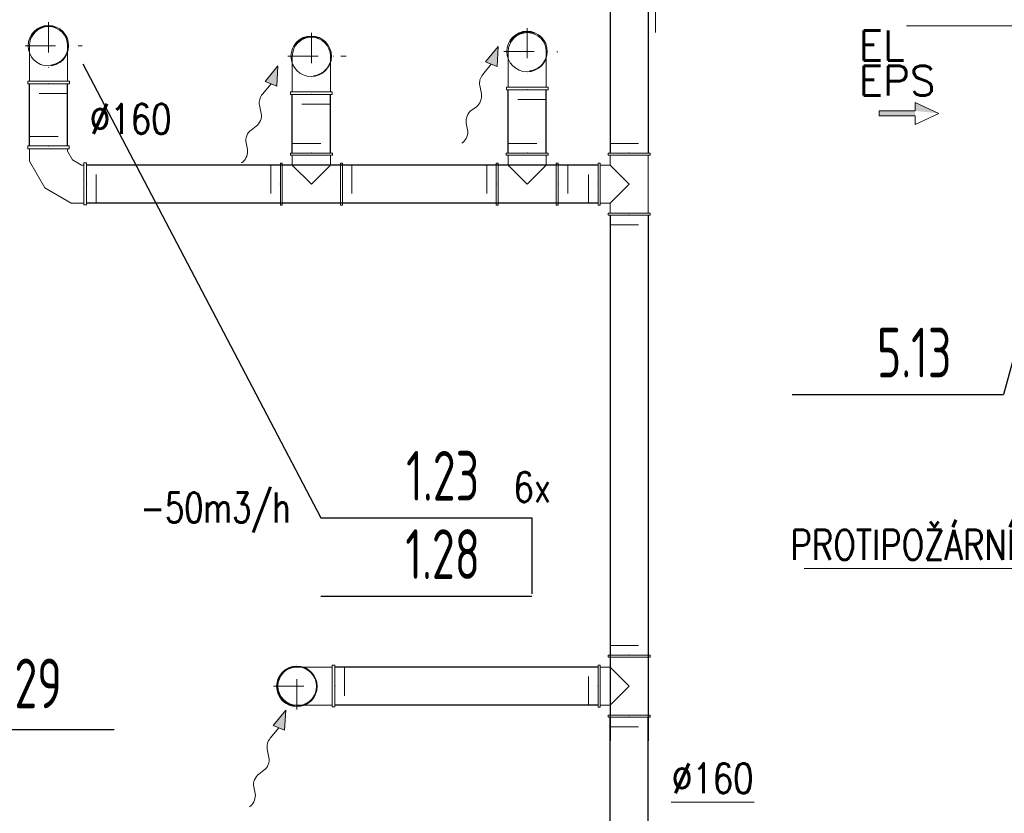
# Model space of a CAD drawing. Header units: millimetres. Extents: x -367720 to -162733, y 309172 to 337444.
# Tile 51 of 256: x -358496 to -354365, y 318906 to 322233. Entities that reach past the tile are written whole.
import ezdxf
from ezdxf.enums import TextEntityAlignment as Align

# ---------------------------------------------------------------- set-up
doc = ezdxf.new("R2010")
doc.units = ezdxf.units.MM
doc.header["$LTSCALE"] = 10
doc.header["$MEASUREMENT"] = 0
for name, pattern in [('ACAD_ISO03W100', [30, 12, -18]), ('DASHDOT', [25.4, 12.7, -6.35, 0, -6.35]), ('HIDDEN', [0.375, 0.25, -0.125])]:
    doc.linetypes.add(name, pattern=pattern)
doc.layers.get('0').update_dxf_attribs({"color": 255, "lineweight": 13})
for name, color, linetype in [('dveřní mřížky', 1, 'Continuous'), ('VZT_odvod', 6, 'Continuous'), ('VZT_pozice', 1, 'Continuous')]:
    doc.layers.add(name, color=color, linetype=linetype)
for name, color, linetype, lineweight in [('VZ1', 6, 'Continuous', 18), ('vzt-odvod', 6, 'Continuous', 40), ('vzt-osy', 50, 'DASHDOT', 9), ('vzt-popis', 81, 'Continuous', 20), ('vzt-profese', 241, 'Continuous', 15), ('vzt-přívod', 2, 'Continuous', 40), ('vzt-spiro', 50, 'Continuous', 5), ('vzt-tenká', 2, 'Continuous', 20), ('vzt-čárkkovaná', 50, 'ACAD_ISO03W100', 9)]:
    doc.layers.add(name, color=color, linetype=linetype, lineweight=lineweight)
doc.styles.add('ISO8', font='ISO8.shx')
doc.styles.add('PITSIMP8', font='pitsimp8')
doc.styles.add('ROMANS', font='ROMANS.shx', dxfattribs={"height": 80})
doc.styles.add('Romans c', font='romans.shx')

# ---------------------------------------------------------------- blocks, each defined once
blk = doc.blocks.new('LU-H')
at = {"linetype": 'ByBlock', "style": 'ISO8'}
blk.add_attdef('LU-WERT', text='', height=1, dxfattribs=at).set_placement((0.006, -0.008), align=Align.CENTER)
blk = doc.blocks.new('ELE150216150916_2')
at = {"layer": 'VZ1'}
for p in [(0, 0), (0, 0, 102)]:
    blk.add_point(p, dxfattribs=at)
at = {"layer": 'VZ1', "style": 'ROMANS', "width": 0.8, "flags": 1}
for tag in ['VETA', 'TYP', 'POS', 'NAZEV', 'PR', 'ZETA', 'DRUHTLUM', 'USEK', 'PRUTOK', 'DATA-KLIC', 'DATA-HODNOTA', 'NB1', 'NB2', 'POZNAMKA']:
    blk.add_attdef(tag, (0, 0), '', height=1, dxfattribs=at)
blk = doc.blocks.new('2DLUK051')
at = {"color": 0, "linetype": 'ByBlock'}
for p, q in [((0.037, 0.572), (0.023, 0.586)), ((-0.029, 0.372), (0.033, 0.432)), ((0.029, 0.172), (-0.029, 0.228)), ((-0.05, -0.048), (0.029, 0.028)), ((0, -0.3), (-0.069, -0.166)), ((-0.104, -0.3), (0, -0.5)), ((-0.104, -0.3), (0, -0.3)), ((0, -0.5), (0.104, -0.3)), ((0.104, -0.3), (0, -0.3))]:
    blk.add_line(p, q, dxfattribs=at)
for centre, start, end in [((-0.036, 0.504), 313.9193, 42.9591), ((0.04, 0.3), 133.9193, 226.0807), ((-0.04, 0.1), 313.9193, 46.0807), ((0.019, -0.12), 133.9193, 207.4395)]:
    blk.add_arc(centre, 0.1, start, end, dxfattribs=at)
blk.add_solid([(-0.104, -0.3), (0.104, -0.3), (0, -0.5)], dxfattribs=at)
at = {"linetype": 'ByBlock', "style": 'PITSIMP8', "flags": 9}
for tag, p in [('RAUM/GRUPPE', (-0.108, 0.156)), ('BEZEICHNUNG', (-0.108, 0.176)), ('POS.NR.G-LV', (-0.108, 0.136)), ('FABRIKAT', (-0.108, 0.116)), ('VOLUMENSTROM', (-0.108, 0.036)), ('DRUCK/-STUFE', (-0.108, 0.016)), ('ANSCHLUSS', (-0.108, -0.004)), ('KENNUNG', (-0.108, 0.076)), ('LEISTUNG', (-0.108, 0.056)), ('TYP', (-0.108, 0.096)), ('TEMPERATUR', (-0.108, -0.064)), ('SCHUTZART', (-0.108, -0.104)), ('DREHZAHL', (-0.108, -0.084)), ('GROESSE', (-0.108, -0.024)), ('DN', (-0.108, -0.044)), ('SPANNUNG/FREQUENZ', (-0.108, -0.124)), ('GEWICHT', (-0.108, -0.144)), ('FREI', (-0.108, -0.164)), ('FREI', (-0.108, -0.184)), ('FREI', (-0.108, -0.204))]:
    blk.add_attdef(tag, text='', height=0.01, dxfattribs=at).set_placement(p, align=Align.MIDDLE)
blk = doc.blocks.new('A$C075450A5')
at = {"layer": 'vzt-spiro'}
for p, q in [((148.5, 87.4), (148.5, -87.4)), ((148.5, 87.4), (159.6, 87.4)), ((159.6, 87.4), (159.6, -87.4)), ((0, 80), (148.5, 80)), ((0, -80), (148.6, -80)), ((148.5, -87.4), (159.6, -87.4))]:
    blk.add_line(p, q, dxfattribs=at)
blk.add_arc((0, 0), 80, 90, 270, dxfattribs=at)
blk.add_point((159.7, 0), dxfattribs=at)
at = {"layer": 'vzt-čárkkovaná'}
for p, q in [((200, 80), (159.7, 80)), ((200, 80), (200, -80)), ((200, -80), (159.7, -80))]:
    blk.add_line(p, q, dxfattribs=at)
blk = doc.blocks.new('A$C585E0356')
at = {"layer": 'vzt-osy'}
for p, q in [((0, -98.4), (0, 98.4)), ((-98.4, 0), (98.4, 0))]:
    blk.add_line(p, q, dxfattribs=at)
for p in [(0, -0.8), (0.8, 0)]:
    blk.add_point(p, dxfattribs=at)
at = {"layer": 'vzt-tenká', "ltscale": 100}
blk.add_circle((0, -0.8), 85, dxfattribs=at)
at = {"layer": 'vzt-čárkkovaná'}
blk.add_circle((0, 0), 82.5, dxfattribs=at)
blk = doc.blocks.new('A$C1BC01E27')
at = {"layer": 'vzt-spiro'}
for p, q in [((82, 210), (82, 202)), ((82, 210), (258, 210)), ((82, 210), (82, 202)), ((258, 210), (258, 202)), ((40, 168), (48, 168)), ((40, -8), (40, 168)), ((48, 168), (48, 168)), ((48, 168), (48, -8)), ((258, 202), (82, 202)), ((90, 202), (90, 160)), ((250, 202), (250, 160)), ((300, 168), (292, 168)), ((292, 168), (292, -8)), ((300, -8), (300, 168)), ((48, 160), (90, 160)), ((90, 160), (170, 80)), ((250, 160), (170, 80)), ((292, 160), (250, 160)), ((48, 0), (292, 0)), ((40, -8), (48, -8)), ((40, -8), (48, -8)), ((300, -8), (292, -8))]:
    blk.add_line(p, q, dxfattribs=at)
for p in [(170, 210), (40, 80), (300, 80)]:
    blk.add_point(p, dxfattribs=at)
at = {"layer": 'vzt-čárkkovaná'}
for p, q in [((90, 250), (90, 210)), ((250, 250), (90, 250)), ((250, 250), (250, 210)), ((0, 160), (40, 160)), ((0, 160), (0, 0)), ((340, 160), (300, 160)), ((340, 160), (340, 0)), ((0, 0), (40, 0)), ((340, 0), (300, 0))]:
    blk.add_line(p, q, dxfattribs=at)
blk = doc.blocks.new('A$C37E512F0')
at = {"layer": 'vzt-spiro'}
for p, q in [((-51.4, 167.1), (-51.4, -6.7)), ((-40, 167.1), (-51.4, 167.1)), ((-40, 160.7), (-40, 167.1)), ((-104.3, 160.2), (-215.7, 95.9)), ((-51.4, 160.2), (-104.3, 160.2)), ((-40, 160.7), (-40, -6.7)), ((-215.7, 95.9), (-280, -15.5)), ((-61.4, 0.2), (-98.6, -21.2)), ((-51.4, 0.2), (-61.4, 0.2)), ((-280, -15.5), (-280, -68.3)), ((-98.6, -21.2), (-120, -58.4)), ((-40, -6.7), (-51.4, -6.7)), ((-287.4, -68.4), (-110.9, -68.4)), ((-287.4, -68.4), (-287.4, -79.5)), ((-287.4, -79.5), (-110.9, -79.5)), ((-120, -58.4), (-120, -68.4)), ((-110.9, -68.4), (-110.9, -79.5))]:
    blk.add_line(p, q, dxfattribs=at)
for p in [(-40, 80.2), (-200, -79.8)]:
    blk.add_point(p, dxfattribs=at)
at = {"layer": 'vzt-čárkkovaná'}
for p, q in [((0, 160.2), (-40, 160.2)), ((0, 160.2), (0, 0)), ((0, 0), (-40, 0)), ((-280, -119.8), (-280, -79.5)), ((-280, -119.8), (-280, -79.8)), ((-119.8, -119.8), (-119.8, -79.5)), ((-119.8, -119.8), (-119.8, -79.8)), ((-280, -119.8), (-119.8, -119.8))]:
    blk.add_line(p, q, dxfattribs=at)
blk = doc.blocks.new('2dluk097')
at = {"color": 0, "linetype": 'ByBlock'}
for p, q in [((-0.052, 0.5), (-0.052, -0.1)), ((-0.052, 0.5), (0.052, 0.5)), ((0.052, 0.5), (0.052, -0.1))]:
    blk.add_line(p, q, dxfattribs=at)
for p, q in [((-0.052, -0.1), (-0.231, -0.1)), ((0, -0.5), (-0.231, -0.1)), ((0, -0.5), (0.231, -0.1)), ((0.052, -0.1), (0.231, -0.1))]:
    blk.add_line(p, q)
for points in [[(-0.052, 0.5), (0.052, 0.5), (-0.052, -0.1), (0.052, -0.1)], [(-0.231, -0.1), (0, -0.5), (0.052, -0.1), (-0.052, -0.1)], [(-0.052, -0.1), (0.231, -0.1), (0, -0.5), (-0.052, -0.1)]]:
    blk.add_solid(points)
at = {"linetype": 'ByBlock', "style": 'PITSIMP8', "flags": 9}
for tag, p in [('RAUM/GRUPPE', (-0.058, 0.161)), ('BEZEICHNUNG', (-0.058, 0.181)), ('VOLUMENSTROM', (-0.058, 0.041)), ('DRUCK/-STUFE', (-0.058, 0.021)), ('POS.NR.G-LV', (-0.058, 0.141)), ('ANSCHLUSS', (-0.058, 0.001)), ('KENNUNG', (-0.058, 0.081)), ('LEISTUNG', (-0.058, 0.061)), ('FABRIKAT', (-0.058, 0.121)), ('TYP', (-0.058, 0.101)), ('SPANNUNG/FREQUENZ', (-0.058, -0.119)), ('TEMPERATUR', (-0.058, -0.059)), ('SCHUTZART', (-0.058, -0.099)), ('DREHZAHL', (-0.058, -0.079)), ('GROESSE', (-0.058, -0.019)), ('GEWICHT', (-0.058, -0.139)), ('FREI', (-0.058, -0.159)), ('DN', (-0.058, -0.039)), ('FREI', (-0.058, -0.179)), ('FREI', (-0.058, -0.199))]:
    blk.add_attdef(tag, text='', height=0.01, dxfattribs=at).set_placement(p, align=Align.MIDDLE)
blk = doc.blocks.new('A$C44067DDB')
at = {"layer": 'VZ1', "color": 2, "extrusion": (-1.83697e-16, -1, 2.22045e-16)}
blk.add_line((6907.4185, 9504.4091, 175), (6907.4185, 9504.4091), dxfattribs=at)
at = {"layer": 'VZ1', "color": 2}
for p, q in [((7032.4185, 9504.4091, 300), (7049.3535, 9504.4091, 300)), ((8010.1051, 9459.8084, 175), (8010.1051, 9459.8084)), ((8915.7413, 9479.2043, 175), (8915.7413, 9479.2043)), ((7950.216, 6817.8828, 2875), (7950.216, 6817.8828, 2700))]:
    blk.add_line(p, q, dxfattribs=at)
at = {"layer": 'VZ1'}
for p, q in [((8157.3003, 9459.8084, 300), (8135.1051, 9459.8084, 300)), ((9044.3208, 9479.2043, 300), (9040.7413, 9479.2043, 300)), ((7950.216, 6817.8828, 3000), (7950.216, 6817.8828, 2700))]:
    blk.add_line(p, q, dxfattribs=at)
blk.add_circle((7950.216, 6817.8828, 2802), 82.5, dxfattribs=at)
at = {"layer": 'vzt-odvod', "lineweight": 30}
for p, q in [((9263.8577, 10950), (9263.8577, 9053.7586, 3000)), ((9423.8577, 10950), (9423.8577, 9053.7586, 3000)), ((6828.1987, 9083.7586, 44.7624), (6828.1987, 9344.8095, -29.4916)), ((6988.1987, 9083.7586, 44.7624), (6988.1987, 9344.8095, -29.4916)), ((7930.8853, 9053.9586, 40.5524), (7930.8853, 9300.2088, -29.4916)), ((8090.8853, 9053.9586, 40.5524), (8090.8853, 9300.2088, -29.4916)), ((8836.5215, 9053.9586, 64.0694), (8836.5215, 9319.6047, -11.4916)), ((8996.5215, 9053.9586, 64.0694), (8996.5215, 9319.6047, -11.4916)), ((9213.8577, 9003.9586, 300), (7067.7326, 9003.9586, 300)), ((9213.8577, 8843.9586, 272.0507), (7067.7326, 8843.9586, 232.6603)), ((9263.8577, 8793.7586, 3000), (9263.8577, 6589.566, 3000)), ((9423.8577, 8793.7586, 3081.4164), (9423.8577, 6589.566, 2937.5006)), ((9263.8577, 7587.0635, 3000), (9263.8577, 6589.566, 3000)), ((9423.8577, 7587.0635, 3002.629), (9423.8577, 6589.566, 2937.5006)), ((9213.8577, 6898.663, 2823.8353), (8109.8156, 6898.663, 2509.7988)), ((9213.8577, 6738.663, 2823.8353), (8109.8156, 6738.663, 2509.7988)), ((9263.8577, 4785.1736, 3000), (9263.8577, 6688.663, 3000)), ((9423.8577, 4785.1736, 3038.3368), (9423.8577, 6688.663, 2914.0545))]:
    blk.add_line(p, q, dxfattribs=at)
at = {"layer": 'vzt-popis'}
for p, q in [((9454.0255, 10136.8955, 50000), (9454.0255, 9559.7594, 50000)), ((11084.4173, 9587.1411, 50000), (10507.2812, 9587.1411, 50000)), ((11719.6683, 7311.4705, 50000), (10078.4009, 7311.4705, 50000)), ((9868.4283, 6332.0412, 50000), (9520.8092, 6332.0412, 50000))]:
    blk.add_line(p, q, dxfattribs=at)
at = {"layer": 'VZT_pozice', "color": 7}
for p, q in [((11357.8958, 9655.2323), (10914.0252, 8041.5341)), ((7052.1867, 9428.2449, -2700), (8049.8877, 7524.9088, -2700))]:
    blk.add_line(p, q, dxfattribs=at)
at = {"layer": 'VZT_pozice', "color": 2}
for p, q in [((10028.2033, 8041.5341), (10914.0252, 8041.5341)), ((8049.8877, 7524.9088, -2700), (8935.7095, 7524.9088, -2700)), ((8049.8877, 7524.9088, -2700), (8935.7095, 7524.9088, -2700)), ((8935.7095, 7524.9088, -2700), (8935.7095, 7206.2492, -2700)), ((8935.7095, 7524.9088, -2700), (8935.7095, 7206.2492, -2700)), ((8049.8877, 7196.3346, -2700), (8935.7095, 7196.3346, -2700)), ((6534.0872, 6637.5072), (7182.9418, 6637.5072))]:
    blk.add_line(p, q, dxfattribs=at)
at = {"layer": 'VZ1'}
blk.add_blockref('ELE150216150916_2', (7950.216, 6817.8828, 2700), dxfattribs=at)
at = {"layer": 'vzt-odvod', "rotation": 270}
for name, p in [('A$C585E0356', (6908.1987, 9504.4091, -18)), ('A$C075450A5', (6908.1987, 9504.4091, -18)), ('A$C585E0356', (8010.8853, 9459.8084, -18)), ('A$C585E0356', (8916.5215, 9479.9845)), ('A$C075450A5', (8916.5215, 9479.2043)), ('A$C075450A5', (8010.8853, 9459.8084, -18))]:
    blk.add_blockref(name, p, dxfattribs=at)
at = {"layer": 'vzt-odvod', "lineweight": 30, "rotation": 90}
blk.add_blockref('A$C37E512F0', (6988.1987, 9123.7586, 25.2386), dxfattribs=at)
at = {"layer": 'vzt-odvod', "xscale": -1}
for p in [(8180.8853, 8843.9586, 29.1747), (9086.5215, 8843.9586, 300)]:
    blk.add_blockref('A$C1BC01E27', p, dxfattribs=at)
at = {"layer": 'vzt-odvod', "xscale": -1, "rotation": 90}
for p in [(9423.8577, 9093.7586, 3000), (9423.8577, 6988.663, 2826.6475)]:
    blk.add_blockref('A$C1BC01E27', p, dxfattribs=at)
at = {"layer": 'vzt-odvod'}
for name in ['A$C585E0356', 'A$C075450A5']:
    blk.add_blockref(name, (7950.216, 6818.663, 2700), dxfattribs=at)
at = {"layer": 'vzt-profese', "xscale": -200, "yscale": 250, "zscale": 160, "rotation": 90}
blk.add_blockref('2dluk097', (10518.367, 9220.5341), dxfattribs=at)
at = {"layer": 'vzt-tenká', "xscale": -250.0000000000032, "yscale": 400, "zscale": 250.0000000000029, "rotation": 158.5989998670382}
for p in [(8721.6971, 9315.3371, -2700), (7797.8561, 9233.0497, -2700), (7830.3147, 6532.4026)]:
    blk.add_blockref('2DLUK051', p, dxfattribs=at)
at = {"layer": 'VZT_odvod', "linetype": 'HIDDEN', "ltscale": 200}
ref = blk.add_blockref('LU-H', (10678.7952, 8115.3312, 0), dxfattribs=dict(at, xscale=-250, yscale=250, zscale=250))
ref.add_attrib('LU-WERT', '5.13', dxfattribs={"layer": '0', "linetype": 'ByBlock', "height": 208.33333, "style": 'ISO8', "width": 0.75}).set_placement((10539.988, 8113.2796, 0), align=Align.CENTER)
ref = blk.add_blockref('LU-H', (8700.4795, 7598.7058, -2700), dxfattribs=dict(at, xscale=-250, yscale=250, zscale=250))
ref.add_attrib('LU-WERT', '1.23', dxfattribs={"layer": '0', "linetype": 'ByBlock', "height": 208.33333, "style": 'ISO8', "width": 0.75}).set_placement((8561.6723, 7596.6542, -2700), align=Align.CENTER)
ref = blk.add_blockref('LU-H', (8700.4795, 7270.1317, -2700), dxfattribs=dict(at, xscale=-250, yscale=250, zscale=250))
ref.add_attrib('LU-WERT', '1.28', dxfattribs={"layer": '0', "linetype": 'ByBlock', "height": 208.33333, "style": 'ISO8', "width": 0.75}).set_placement((8561.6723, 7268.0801, -2700), align=Align.CENTER)
ref = blk.add_blockref('LU-H', (6947.7118, 6728.1734, -10), dxfattribs=dict(at, xscale=-250, yscale=250, zscale=250))
ref.add_attrib('LU-WERT', '1.29', dxfattribs={"layer": '0', "linetype": 'ByBlock', "height": 208.33333, "style": 'ISO8', "width": 0.75}).set_placement((6808.9046, 6726.1218, -10), align=Align.CENTER)
at = {"layer": 'dveřní mřížky', "color": 4, "style": 'Romans c', "width": 0.75}
blk.add_text('-50m3/h', height=125, dxfattribs=at).set_placement((7608.229, 7505.0504), align=Align.CENTER)
at = {"layer": 'VZ1', "extrusion": (1.04009e-13, 1, -4.87544e-15), "style": 'ROMANS', "width": 0.8, "flags": 1}
for tag in ['KOTA', 'USEK', 'TVAR', 'POS', 'NB2', 'NB1', 'VS', 'LT', 'D']:
    blk.add_attdef(tag, (-111318.983, 5039.0799, 11669.1415), '', height=1, dxfattribs=at)
at = {"layer": 'VZ1', "extrusion": (1, -3.06152e-16, 0), "style": 'ROMANS', "width": 0.8, "flags": 1}
for tag in ['NB2', 'NB1', 'PRUTOK', 'USEK', 'KOTA', 'NAZEV', 'PRIRUBA2', 'POS', 'MATERIAL', 'PRUMER', 'PLOCHA', 'LT', 'UHEL', 'R', 'D', 'TVAR']:
    blk.add_attdef(tag, (11669.1415, 5039.0799, 111318.983), '', height=1, rotation=90, dxfattribs=at)
at = {"layer": 'VZ1', "extrusion": (-2.71917e-32, 1, -4.44089e-16), "style": 'ROMANS', "width": 0.8, "flags": 1}
for tag, p in [('MATERIAL', (-177204.9859, 2943.2966, 11491.6104)), ('PRIRUBA', (-177204.9859, 2943.2966, 11491.6104)), ('PRUTOK', (-177204.9859, 2943.2966, 11491.6104)), ('PLOCHA', (-177204.9859, 2943.2966, 11491.6104)), ('OBVOD', (-177204.9859, 2943.2966, 11491.6104)), ('NAZEV', (-177204.9859, 2943.2966, 11491.6104)), ('KOTA', (-177204.9859, 2943.2966, 11491.6104)), ('USEK', (-177204.9859, 2943.2966, 11491.6104)), ('TVAR', (-177204.9859, 2943.2966, 11491.6104)), ('NBN', (-177204.9859, 2943.2966, 11491.6104)), ('POS', (-177204.9859, 2943.2966, 11491.6104)), ('NB3', (-177204.9859, 2943.2966, 11491.6104)), ('VS', (-177204.9859, 2943.2966, 11491.6104)), ('LT', (-177204.9859, 2943.2966, 11491.6104)), ('B', (-177204.9859, 2943.2966, 11491.6104)), ('R', (-177204.9859, 2943.2966, 11491.6104)), ('A', (-177204.9859, 2943.2966, 11491.6104)), ('MATERIAL', (-11332.888, 6131.7212, 9501.275)), ('MATERIAL', (-11332.9671, 2943.2966, 9501.275)), ('PRIRUBA', (-11332.888, 6131.7212, 9501.275)), ('PRIRUBA', (-11332.9671, 2943.2966, 9501.275)), ('PRUTOK', (-11332.888, 6131.7212, 9501.275)), ('PRUTOK', (-11332.9671, 2943.2966, 9501.275)), ('PLOCHA', (-11332.888, 6131.7212, 9501.275)), ('PLOCHA', (-11332.9671, 2943.2966, 9501.275)), ('OBVOD', (-11332.888, 6131.7212, 9501.275)), ('OBVOD', (-11332.9671, 2943.2966, 9501.275)), ('NAZEV', (-11332.888, 6131.7212, 9501.275)), ('NAZEV', (-11332.9671, 2943.2966, 9501.275)), ('KOTA', (-11332.888, 6131.7212, 9501.275)), ('USEK', (-11332.888, 6131.7212, 9501.275)), ('KOTA', (-11332.9671, 2943.2966, 9501.275)), ('USEK', (-11332.9671, 2943.2966, 9501.275)), ('TVAR', (-11332.888, 6131.7212, 9501.275)), ('TVAR', (-11332.9671, 2943.2966, 9501.275)), ('NBN', (-11332.888, 6131.7212, 9501.275)), ('NBN', (-11332.9671, 2943.2966, 9501.275)), ('POS', (-11332.888, 6131.7212, 9501.275)), ('NB3', (-11332.888, 6131.7212, 9501.275)), ('POS', (-11332.9671, 2943.2966, 9501.275)), ('NB3', (-11332.9671, 2943.2966, 9501.275)), ('VS', (-11332.888, 6131.7212, 9501.275)), ('LT', (-11332.888, 6131.7212, 9501.275)), ('VS', (-11332.9671, 2943.2966, 9501.275)), ('LT', (-11332.9671, 2943.2966, 9501.275)), ('B', (-11332.888, 6131.7212, 9501.275)), ('R', (-11332.888, 6131.7212, 9501.275)), ('A', (-11332.888, 6131.7212, 9501.275)), ('B', (-11332.9671, 2943.2966, 9501.275)), ('R', (-11332.9671, 2943.2966, 9501.275)), ('A', (-11332.9671, 2943.2966, 9501.275)), ('MATERIAL', (-109446.9123, 2943.2966, 9501.275)), ('PRIRUBA', (-109446.9123, 2943.2966, 9501.275)), ('PRUTOK', (-109446.9123, 2943.2966, 9501.275)), ('PLOCHA', (-109446.9123, 2943.2966, 9501.275)), ('OBVOD', (-109446.9123, 2943.2966, 9501.275)), ('NAZEV', (-109446.9123, 2943.2966, 9501.275)), ('KOTA', (-109446.9123, 2943.2966, 9501.275)), ('USEK', (-109446.9123, 2943.2966, 9501.275)), ('TVAR', (-109446.9123, 2943.2966, 9501.275)), ('NBN', (-109446.9123, 2943.2966, 9501.275)), ('POS', (-109446.9123, 2943.2966, 9501.275)), ('NB3', (-109446.9123, 2943.2966, 9501.275)), ('VS', (-109446.9123, 2943.2966, 9501.275)), ('LT', (-109446.9123, 2943.2966, 9501.275)), ('B', (-109446.9123, 2943.2966, 9501.275)), ('R', (-109446.9123, 2943.2966, 9501.275)), ('A', (-109446.9123, 2943.2966, 9501.275))]:
    blk.add_attdef(tag, p, '', height=1, dxfattribs=at)
at = {"layer": 'VZ1', "extrusion": (-1, 0, 0), "style": 'ROMANS', "width": 0.8, "flags": 1}
for tag, p in [('NB3', (-11312.8354, 2943.2966, -178642.0188)), ('PRUTOK', (-11312.8354, 2943.2966, -178642.0188)), ('USEK', (-11312.8354, 2943.2966, -178642.0188)), ('VS', (-11312.8354, 2943.2966, -178642.0188)), ('NAZEV', (-11312.8354, 2943.2966, -178642.0188)), ('KOTA', (-11312.8354, 2943.2966, -178642.0188)), ('POS', (-11312.8354, 2943.2966, -178642.0188)), ('MATERIAL', (-11312.8354, 2943.2966, -178642.0188)), ('PRIRUBA', (-11312.8354, 2943.2966, -178642.0188)), ('PLOCHA', (-11312.8354, 2943.2966, -178642.0188)), ('OBVOD', (-11312.8354, 2943.2966, -178642.0188)), ('R', (-11312.8354, 2943.2966, -178642.0188)), ('LT', (-11312.8354, 2943.2966, -178642.0188)), ('B', (-11312.8354, 2943.2966, -178642.0188)), ('A', (-11312.8354, 2943.2966, -178642.0188)), ('TVAR', (-11312.8354, 2943.2966, -178642.0188)), ('NB3', (-9322.5, 6131.7212, -12769.9209)), ('PRUTOK', (-9322.5, 6131.7212, -12769.9209)), ('USEK', (-9322.5, 6131.7212, -12769.9209)), ('VS', (-9322.5, 6131.7212, -12769.9209)), ('NAZEV', (-9322.5, 6131.7212, -12769.9209)), ('KOTA', (-9322.5, 6131.7212, -12769.9209)), ('POS', (-9322.5, 6131.7212, -12769.9209)), ('MATERIAL', (-9322.5, 6131.7212, -12769.9209)), ('PRIRUBA', (-9322.5, 6131.7212, -12769.9209)), ('PLOCHA', (-9322.5, 6131.7212, -12769.9209)), ('OBVOD', (-9322.5, 6131.7212, -12769.9209)), ('R', (-9322.5, 6131.7212, -12769.9209)), ('LT', (-9322.5, 6131.7212, -12769.9209)), ('B', (-9322.5, 6131.7212, -12769.9209)), ('A', (-9322.5, 6131.7212, -12769.9209)), ('TVAR', (-9322.5, 6131.7212, -12769.9209)), ('NB3', (-9322.5, 2943.2966, -12770)), ('PRUTOK', (-9322.5, 2943.2966, -12770)), ('USEK', (-9322.5, 2943.2966, -12770)), ('VS', (-9322.5, 2943.2966, -12770)), ('NAZEV', (-9322.5, 2943.2966, -12770)), ('KOTA', (-9322.5, 2943.2966, -12770)), ('POS', (-9322.5, 2943.2966, -12770)), ('MATERIAL', (-9322.5, 2943.2966, -12770)), ('PRIRUBA', (-9322.5, 2943.2966, -12770)), ('PLOCHA', (-9322.5, 2943.2966, -12770)), ('OBVOD', (-9322.5, 2943.2966, -12770)), ('R', (-9322.5, 2943.2966, -12770)), ('LT', (-9322.5, 2943.2966, -12770)), ('B', (-9322.5, 2943.2966, -12770)), ('A', (-9322.5, 2943.2966, -12770)), ('TVAR', (-9322.5, 2943.2966, -12770)), ('NB3', (-9322.5, 2943.2966, -110883.9452)), ('PRUTOK', (-9322.5, 2943.2966, -110883.9452)), ('USEK', (-9322.5, 2943.2966, -110883.9452)), ('VS', (-9322.5, 2943.2966, -110883.9452)), ('NAZEV', (-9322.5, 2943.2966, -110883.9452)), ('KOTA', (-9322.5, 2943.2966, -110883.9452)), ('POS', (-9322.5, 2943.2966, -110883.9452)), ('MATERIAL', (-9322.5, 2943.2966, -110883.9452)), ('PRIRUBA', (-9322.5, 2943.2966, -110883.9452)), ('PLOCHA', (-9322.5, 2943.2966, -110883.9452)), ('OBVOD', (-9322.5, 2943.2966, -110883.9452)), ('R', (-9322.5, 2943.2966, -110883.9452)), ('LT', (-9322.5, 2943.2966, -110883.9452)), ('B', (-9322.5, 2943.2966, -110883.9452)), ('A', (-9322.5, 2943.2966, -110883.9452)), ('TVAR', (-9322.5, 2943.2966, -110883.9452))]:
    blk.add_attdef(tag, p, '', height=1, rotation=270, dxfattribs=at)
at = {"layer": 'VZ1', "extrusion": (1, -2.32324e-14, 0), "style": 'ROMANS', "width": 0.8, "flags": 1}
for tag in ['NB2', 'NB1', 'PRUTOK', 'USEK', 'KOTA', 'NAZEV', 'PRIRUBA2', 'POS', 'MATERIAL', 'PRUMER', 'PLOCHA', 'LT', 'UHEL', 'R', 'D', 'TVAR']:
    blk.add_attdef(tag, (11224.1742, 2147.9426, 13745.0379), '', height=1, rotation=270, dxfattribs=at)
at = {"layer": 'VZ1', "extrusion": (-1.83691e-16, -1, 0), "style": 'ROMANS', "width": 0.8, "flags": 1}
for tag in ['POZNAMKA', 'NB2', 'NB1', 'DATA-HODNOTA', 'DATA-KLIC', 'PRUTOK', 'USEK', 'DRUHTLUM', 'ZETA', 'PR', 'TYP', 'NAZEV', 'POS', 'VETA']:
    blk.add_attdef(tag, (111863.9472, 3000, -10940.785), '', height=1, dxfattribs=at)
at = {"layer": 'VZ1', "extrusion": (0, 1, -1.26974e-15), "style": 'ROMANS', "width": 0.8, "flags": 1}
for tag in ['PRIRUBA2', 'MATERIAL', 'PRUMER', 'IZOLACE', 'PRUTOK', 'PLOCHA', 'NASTCE', 'NAZEV', 'KOTA', 'USEK', 'TVAR', 'POS', 'NB2', 'NB1', 'VS', 'LT', 'D']:
    blk.add_attdef(tag, (-111858.983, 2389.3275, 10075), '', height=1, dxfattribs=at)
at = {"layer": 'VZ1', "style": 'ROMANS', "width": 0.8, "flags": 1}
for tag in ['VS', 'OBVOD', 'USEK', 'IZOLACE', 'NASTCE', 'PRUTOK', 'KOTA', 'POS', 'PRIRUBA', 'PLOCHA', 'A1', 'TVAR', 'NB2', 'NB1', 'NAZEV', 'MATERIAL', 'LT', 'B1']:
    blk.add_attdef(tag, (12740, 9530), '', height=1, rotation=270, dxfattribs=at)
at = {"layer": 'VZ1', "extrusion": (0, -1, 0), "style": 'ROMANS', "width": 0.8, "flags": 1}
for tag, p in [('NBN', (179201.405, 2639.0523, -9490.3354)), ('NB3', (179201.405, 2639.0523, -9490.3354)), ('PRUTOK', (179201.405, 2639.0523, -9490.3354)), ('USEK', (179201.405, 2639.0523, -9490.3354)), ('VS', (179201.405, 2639.0523, -9490.3354)), ('NAZEV', (179201.405, 2639.0523, -9490.3354)), ('KOTA', (179201.405, 2639.0523, -9490.3354)), ('POS', (179201.405, 2639.0523, -9490.3354)), ('MATERIAL', (179201.405, 2639.0523, -9490.3354)), ('PRIRUBA', (179201.405, 2639.0523, -9490.3354)), ('PLOCHA', (179201.405, 2639.0523, -9490.3354)), ('OBVOD', (179201.405, 2639.0523, -9490.3354)), ('R', (179201.405, 2639.0523, -9490.3354)), ('LT', (179201.405, 2639.0523, -9490.3354)), ('B', (179201.405, 2639.0523, -9490.3354)), ('A', (179201.405, 2639.0523, -9490.3354)), ('TVAR', (179201.405, 2639.0523, -9490.3354)), ('NBN', (13329.3863, 2639.0523, -7500)), ('NB3', (13329.3863, 2639.0523, -7500)), ('PRUTOK', (13329.3863, 2639.0523, -7500)), ('USEK', (13329.3863, 2639.0523, -7500)), ('VS', (13329.3863, 2639.0523, -7500)), ('NAZEV', (13329.3863, 2639.0523, -7500)), ('KOTA', (13329.3863, 2639.0523, -7500)), ('POS', (13329.3863, 2639.0523, -7500)), ('MATERIAL', (13329.3863, 2639.0523, -7500)), ('PRIRUBA', (13329.3863, 2639.0523, -7500)), ('PLOCHA', (13329.3863, 2639.0523, -7500)), ('OBVOD', (13329.3863, 2639.0523, -7500)), ('R', (13329.3863, 2639.0523, -7500)), ('LT', (13329.3863, 2639.0523, -7500)), ('B', (13329.3863, 2639.0523, -7500)), ('A', (13329.3863, 2639.0523, -7500)), ('TVAR', (13329.3863, 2639.0523, -7500)), ('TVAR', (111443.3315, 2639.0523, -7500)), ('A', (111443.3315, 2639.0523, -7500)), ('B', (111443.3315, 2639.0523, -7500)), ('LT', (111443.3315, 2639.0523, -7500)), ('R', (111443.3315, 2639.0523, -7500)), ('OBVOD', (111443.3315, 2639.0523, -7500)), ('PLOCHA', (111443.3315, 2639.0523, -7500)), ('PRIRUBA', (111443.3315, 2639.0523, -7500)), ('MATERIAL', (111443.3315, 2639.0523, -7500)), ('POS', (111443.3315, 2639.0523, -7500)), ('KOTA', (111443.3315, 2639.0523, -7500)), ('NAZEV', (111443.3315, 2639.0523, -7500)), ('VS', (111443.3315, 2639.0523, -7500)), ('USEK', (111443.3315, 2639.0523, -7500)), ('PRUTOK', (111443.3315, 2639.0523, -7500)), ('NB3', (111443.3315, 2639.0523, -7500)), ('NBN', (111443.3315, 2639.0523, -7500)), ('NBN', (111443.3315, 2639.0523, -7500)), ('NB3', (111443.3315, 2639.0523, -7500)), ('PRUTOK', (111443.3315, 2639.0523, -7500)), ('USEK', (111443.3315, 2639.0523, -7500)), ('VS', (111443.3315, 2639.0523, -7500)), ('NAZEV', (111443.3315, 2639.0523, -7500)), ('KOTA', (111443.3315, 2639.0523, -7500)), ('POS', (111443.3315, 2639.0523, -7500)), ('MATERIAL', (111443.3315, 2639.0523, -7500)), ('PRIRUBA', (111443.3315, 2639.0523, -7500)), ('PLOCHA', (111443.3315, 2639.0523, -7500)), ('OBVOD', (111443.3315, 2639.0523, -7500)), ('R', (111443.3315, 2639.0523, -7500)), ('LT', (111443.3315, 2639.0523, -7500)), ('B', (111443.3315, 2639.0523, -7500)), ('A', (111443.3315, 2639.0523, -7500)), ('TVAR', (111443.3315, 2639.0523, -7500))]:
    blk.add_attdef(tag, p, '', height=1, rotation=90, dxfattribs=at)
at = {"layer": 'VZ1', "extrusion": (2.83287e-14, -1, 0), "style": 'ROMANS', "width": 0.8, "flags": 1}
for tag, p in [('IZOLACE', (4619.6938, 3000, -5099.5832)), ('NASTCE', (4619.6938, 3000, -5099.5832)), ('NB2', (4619.6938, 3000, -5099.5832)), ('NB1', (4619.6938, 3000, -5099.5832)), ('VS', (4619.6938, 3000, -5099.5832)), ('PRUTOK', (4619.6938, 3000, -5099.5832)), ('USEK', (4619.6938, 3000, -5099.5832)), ('KOTA', (4619.6938, 3000, -5099.5832)), ('NAZEV', (4619.6938, 3000, -5099.5832)), ('PRIRUBA2', (4619.6938, 3000, -5099.5832)), ('POS', (4619.6938, 3000, -5099.5832)), ('MATERIAL', (4619.6938, 3000, -5099.5832)), ('PRUMER', (4619.6938, 3000, -5099.5832)), ('PLOCHA', (4619.6938, 3000, -5099.5832)), ('LT', (4619.6938, 3000, -5099.5832)), ('D', (4619.6938, 3000, -5099.5832)), ('TVAR', (4619.6938, 3000, -5099.5832)), ('IZOLACE', (102733.639, 3000, -4512.6709)), ('NASTCE', (102733.639, 3000, -4512.6709)), ('NB2', (102733.639, 3000, -4512.6709)), ('NB1', (102733.639, 3000, -4512.6709)), ('VS', (102733.639, 3000, -4512.6709)), ('PRUTOK', (102733.639, 3000, -4512.6709)), ('USEK', (102733.639, 3000, -4512.6709)), ('KOTA', (102733.639, 3000, -4512.6709)), ('NAZEV', (102733.639, 3000, -4512.6709)), ('PRIRUBA2', (102733.639, 3000, -4512.6709)), ('POS', (102733.639, 3000, -4512.6709)), ('MATERIAL', (102733.639, 3000, -4512.6709)), ('PRUMER', (102733.639, 3000, -4512.6709)), ('PLOCHA', (102733.639, 3000, -4512.6709)), ('LT', (102733.639, 3000, -4512.6709)), ('D', (102733.639, 3000, -4512.6709)), ('TVAR', (102733.639, 3000, -4512.6709))]:
    blk.add_attdef(tag, p, '', height=1, dxfattribs=at)
at = {"layer": 'vzt-popis', "style": 'ROMANS', "width": 0.8}
for s, p in [('%%C160', (7252.8174, 9197.4042, 47300)), ('6x', (8938.0931, 7653.277, 47300)), ('PROTIPOŽÁRNÍ IZOLACE ', (10828.2641, 7411.4705, 50000)), ('%%C160', (9694.6187, 6432.0412, 50000))]:
    blk.add_text(s, height=125, dxfattribs=at).set_placement(p, align=Align.MIDDLE_CENTER)
at = {"layer": 'vzt-profese', "style": 'ROMANS'}
for s, p in [('EL', (10307.7648, 9442.6174)), ('EPS', (10307.7648, 9295.592))]:
    blk.add_text(s, height=125, rotation=0.000029, dxfattribs=at).set_placement(p)
at = {"layer": 'vzt-přívod', "lineweight": 30, "extrusion": (-1, 0, 0), "style": 'ROMANS', "width": 0.8, "flags": 1}
for p in [(-11312.8354, 2943.2966, -178642.0188), (-9322.5, 6131.7212, -12769.9209), (-9322.5, 2943.2966, -12770), (-9322.5, 2943.2966, -110883.9452)]:
    blk.add_attdef('NBN', p, '', height=1, rotation=270, dxfattribs=at)
at = {"layer": 'vzt-přívod', "lineweight": 30, "extrusion": (0.707107, 0.707107, 0), "style": 'ROMANS', "width": 0.8, "flags": 1}
for tag, p in [('PRIRUBA2', (-1079.1254, 2936.5022, 15975.6328)), ('MATERIAL', (-1079.1254, 2936.5022, 15975.6328)), ('PRUMER', (-1079.1254, 2936.5022, 15975.6328)), ('IZOLACE', (-1079.1254, 2936.5022, 15975.6328)), ('PRUTOK', (-1079.1254, 2936.5022, 15975.6328)), ('PLOCHA', (-1079.1254, 2936.5022, 15975.6328)), ('NASTCE', (-1079.1254, 2936.5022, 15975.6328)), ('NAZEV', (-1079.1254, 2936.5022, 15975.6328)), ('KOTA', (-1079.1254, 2936.5022, 15975.6328)), ('USEK', (-1079.1254, 2936.5022, 15975.6328)), ('TVAR', (-1079.1254, 2936.5022, 15975.6328)), ('POS', (-1079.1254, 2936.5022, 15975.6328)), ('NB2', (-1079.1254, 2936.5022, 15975.6328)), ('NB1', (-1079.1254, 2936.5022, 15975.6328)), ('VS', (-1079.1254, 2936.5022, 15975.6328)), ('LT', (-1079.1254, 2936.5022, 15975.6328)), ('D', (-1079.1254, 2936.5022, 15975.6328)), ('PRIRUBA2', (-70456.1614, 2936.5022, 85352.6688)), ('MATERIAL', (-70456.1614, 2936.5022, 85352.6688)), ('PRUMER', (-70456.1614, 2936.5022, 85352.6688)), ('IZOLACE', (-70456.1614, 2936.5022, 85352.6688)), ('PRUTOK', (-70456.1614, 2936.5022, 85352.6688)), ('PLOCHA', (-70456.1614, 2936.5022, 85352.6688)), ('NASTCE', (-70456.1614, 2936.5022, 85352.6688)), ('NAZEV', (-70456.1614, 2936.5022, 85352.6688)), ('KOTA', (-70456.1614, 2936.5022, 85352.6688)), ('USEK', (-70456.1614, 2936.5022, 85352.6688)), ('TVAR', (-70456.1614, 2936.5022, 85352.6688)), ('POS', (-70456.1614, 2936.5022, 85352.6688)), ('NB2', (-70456.1614, 2936.5022, 85352.6688)), ('NB1', (-70456.1614, 2936.5022, 85352.6688)), ('VS', (-70456.1614, 2936.5022, 85352.6688)), ('LT', (-70456.1614, 2936.5022, 85352.6688)), ('D', (-70456.1614, 2936.5022, 85352.6688))]:
    blk.add_attdef(tag, p, '', height=1, dxfattribs=at)
at = {"layer": 'vzt-přívod', "lineweight": 30, "style": 'ROMANS', "width": 0.8, "flags": 1}
for tag, p in [('USEK', (11882.7585, 10460.1981, 2936.5022)), ('UHEL', (11882.7585, 10460.1981, 2936.5022)), ('PRUTOK', (11882.7585, 10460.1981, 2936.5022)), ('KOTA', (11882.7585, 10460.1981, 2936.5022)), ('PRIRUBA2', (11882.7585, 10460.1981, 2936.5022)), ('POS', (11882.7585, 10460.1981, 2936.5022)), ('PRUMER', (11882.7585, 10460.1981, 2936.5022)), ('PLOCHA', (11882.7585, 10460.1981, 2936.5022)), ('TVAR', (11882.7585, 10460.1981, 2936.5022)), ('NB2', (11882.7585, 10460.1981, 2936.5022)), ('NB1', (11882.7585, 10460.1981, 2936.5022)), ('NAZEV', (11882.7585, 10460.1981, 2936.5022)), ('MATERIAL', (11882.7585, 10460.1981, 2936.5022)), ('LT', (11882.7585, 10460.1981, 2936.5022)), ('R', (11882.7585, 10460.1981, 2936.5022)), ('D', (11882.7585, 10460.1981, 2936.5022)), ('USEK', (109996.7036, 10460.1981, 2936.5022)), ('UHEL', (109996.7036, 10460.1981, 2936.5022)), ('PRUTOK', (109996.7036, 10460.1981, 2936.5022)), ('KOTA', (109996.7036, 10460.1981, 2936.5022)), ('PRIRUBA2', (109996.7036, 10460.1981, 2936.5022)), ('POS', (109996.7036, 10460.1981, 2936.5022)), ('PRUMER', (109996.7036, 10460.1981, 2936.5022)), ('PLOCHA', (109996.7036, 10460.1981, 2936.5022)), ('TVAR', (109996.7036, 10460.1981, 2936.5022)), ('NB2', (109996.7036, 10460.1981, 2936.5022)), ('NB1', (109996.7036, 10460.1981, 2936.5022)), ('NAZEV', (109996.7036, 10460.1981, 2936.5022)), ('MATERIAL', (109996.7036, 10460.1981, 2936.5022)), ('LT', (109996.7036, 10460.1981, 2936.5022)), ('R', (109996.7036, 10460.1981, 2936.5022)), ('D', (109996.7036, 10460.1981, 2936.5022))]:
    blk.add_attdef(tag, p, '', height=1, rotation=270, dxfattribs=at)
at = {"layer": 'vzt-přívod', "lineweight": 30, "extrusion": (-1, 0, 1.77636e-15), "style": 'ROMANS', "width": 0.8, "flags": 1}
for tag in ['IZOLACE', 'NASTCE', 'NB2', 'NB1', 'VS', 'PRUTOK', 'USEK', 'KOTA', 'NAZEV', 'POS', 'MATERIAL', 'PRIRUBA', 'PLOCHA', 'OBVOD', 'LT', 'B1', 'A1', 'TVAR']:
    blk.add_attdef(tag, (-9530, 2813.2966, -12620), '', height=1, dxfattribs=at)

msp = doc.modelspace()

# ---------------------------------------------------------------- block references
msp.add_blockref('A$C44067DDB', (-365282.9, 312620.1))

doc.saveas('drawing.dxf')
